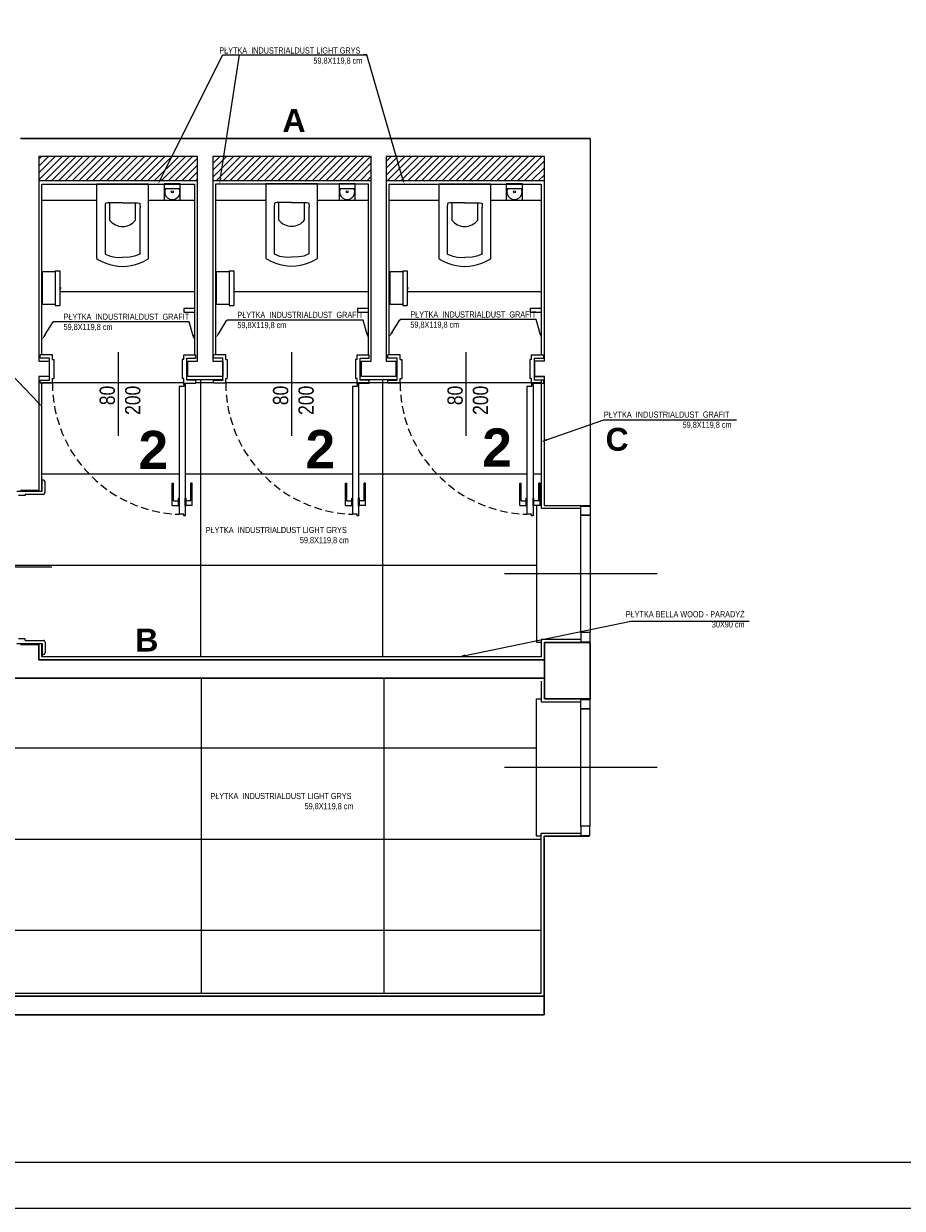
# Model space of a CAD drawing. Header units: millimetres. Extents: x -9038497 to 54128, y -10570064 to 59476.
# Tile 127 of 135: x 50388 to 50964, y 21450 to 22226. Entities that reach past the tile are written whole.
import ezdxf
from ezdxf import colors
from ezdxf.entities.mleader import LeaderData, LeaderLine
from ezdxf.math import Vec2, Vec3

# ---------------------------------------------------------------- set-up
doc = ezdxf.new("R2010")
doc.units = ezdxf.units.MM
doc.header["$LTSCALE"] = 0.8
doc.linetypes.add('Dash', pattern=[0.435, 0.3175, -0.1175])
doc.linetypes.add('DASHED2', pattern=[9.525, 6.35, -3.175])
for name, color, linetype, lineweight in [('0 proj_drzwi', 4, 'Continuous', 0), ('0 proj_okna', 4, 'Continuous', 0), ('0 proj_schody', 2, 'Continuous', 18), ('0 proj_widok widok widok', 7, 'Continuous', 0), ('0 proj_wyposażenie sanitarne', 40, 'Continuous', 18), ('SCIANY', 1, 'Continuous', 30), ('sciany - mur', 1, 'Continuous', 30), ('tynk', 252, 'Continuous', 5)]:
    doc.layers.add(name, color=color, linetype=linetype, lineweight=lineweight)
doc.layers.add('STOLARKA', color=4, linetype='Continuous')
doc.layers.add('strop podw.', color=3, linetype='Continuous')
doc.styles.get("Standard").update_dxf_attribs({"font": 'g12f13.shx', "width": 0.8, "height": 10})
doc.styles.add('WYMIAR-20', font='ARIALN.TTF', dxfattribs={"height": 4})
doc.styles.add('WYMIAR-50', font='ARIALN.TTF', dxfattribs={"height": 10})

# ---------------------------------------------------------------- blocks, each defined once
blk = doc.blocks.new('klamm')
at = {"layer": '0 proj_okna', "lineweight": 0}
for p, q in [((-4009.82, 29787.38), (-4005.72, 29787.38)), ((-4009.82, 29787.38), (-4009.82, 29772.78)), ((-4005.72, 29787.61), (-4005.22, 29787.61)), ((-4005.72, 29787.61), (-4005.72, 29782.61)), ((-4005.22, 29787.61), (-4005.22, 29782.61)), ((-4008.97, 29784.26), (-4008.97, 29772.78)), ((-4008.97, 29784.26), (-4005.72, 29784.26)), ((-4005.72, 29782.61), (-4005.22, 29782.61)), ((-4009.82, 29772.78), (-4008.97, 29772.78))]:
    blk.add_line(p, q, dxfattribs=at)
blk = doc.blocks.new('poj na papier toal. bok')
at = {"layer": '0 proj_wyposażenie sanitarne', "lineweight": 0}
for p, q in [((-2521.1, 1876.23), (-2521.1, 1854.74)), ((-2512.6, 1876.23), (-2521.1, 1876.23)), ((-2512.6, 1876.83), (-2509.6, 1876.83)), ((-2512.6, 1876.83), (-2512.6, 1854.23)), ((-2509.6, 1876.83), (-2509.6, 1854.23)), ((-2512.6, 1854.74), (-2521.1, 1854.74)), ((-2512.6, 1854.23), (-2509.6, 1854.23))]:
    blk.add_line(p, q, dxfattribs=at)
blk.add_lwpolyline([(-2509.05, 1865.81), (-2509.6, 1865.81), (-2509.6, 1865.25), (-2509.05, 1865.25)], close=True, dxfattribs=at)
blk = doc.blocks.new('szczotka wc rz')
at = {"layer": '0 proj_wyposażenie sanitarne', "lineweight": 0}
blk.add_line((-2549.15, 1881.62), (-2538.65, 1881.62), dxfattribs=at)
blk.add_lwpolyline([(-2549.15, 1878.41), (-2538.65, 1878.41), (-2538.65, 1888.91), (-2549.15, 1888.91)], close=True, dxfattribs=at)
blk.add_circle((-2543.99, 1883.55), 0.71, dxfattribs=at)
blk.add_arc((-2543.99, 1883.55), 5, 337.2512, 202.7488, dxfattribs=at)
blk = doc.blocks.new('roca gap wc rzut')
at = {"layer": '0 proj_wyposażenie sanitarne'}
for p, q in [((-830.27, 29352.38), (-864.27, 29352.38)), ((-858.58, 29339.65), (-858.77, 29336.95)), ((-858.13, 29339.94), (-858.58, 29339.65)), ((-856.96, 29340.08), (-858.13, 29339.94)), ((-847.27, 29340.08), (-856.96, 29340.08)), ((-847.27, 29340.08), (-837.58, 29340.08)), ((-837.58, 29340.08), (-836.4, 29339.94)), ((-836.4, 29339.94), (-835.95, 29339.65)), ((-835.95, 29339.65), (-835.77, 29336.95)), ((-858.77, 29306.54), (-858.65, 29306.44)), ((-858.65, 29306.44), (-855.16, 29305)), ((-835.89, 29306.44), (-839.38, 29305)), ((-835.77, 29306.54), (-835.89, 29306.44)), ((-855.16, 29305), (-852.04, 29304.45)), ((-852.04, 29304.45), (-847.27, 29304.14)), ((-842.5, 29304.45), (-847.27, 29304.14)), ((-839.38, 29305), (-842.5, 29304.45))]:
    blk.add_line(p, q, dxfattribs=at)
for points in [[(-864.27, 29352.38), (-864.27, 29303.49)], [(-830.27, 29303.49), (-830.27, 29352.38)], [(-858.77, 29336.95), (-858.77, 29306.54)], [(-855.77, 29340.08), (-855.77, 29328.69)], [(-838.77, 29328.69), (-838.77, 29340.08)], [(-835.77, 29306.54), (-835.77, 29336.95)], [(-864.27, 29303.49), (-863.71, 29303.13), (-863.38, 29302.94), (-860.95, 29301.6), (-858.35, 29300.48), (-855.63, 29299.58), (-852.88, 29298.95), (-850.08, 29298.56), (-847.27, 29298.43), (-844.45, 29298.56), (-841.65, 29298.95), (-838.9, 29299.58), (-836.19, 29300.48), (-833.59, 29301.6), (-831.15, 29302.94), (-830.83, 29303.13), (-830.27, 29303.49)]]:
    blk.add_lwpolyline(points, dxfattribs=at)
blk.add_arc((-847.27, 29335.2), 10.7, 217.41908, 322.58092, dxfattribs=at)

msp = doc.modelspace()

# ---------------------------------------------------------------- hatches: boundary and pattern name
at = {"layer": '0 proj_widok widok widok', "lineweight": 0, "true_color": 0x636466, "transparency": 33554687}
h = msp.add_hatch(dxfattribs=at)
h.set_pattern_fill('ANSI31', color=251)
h.set_pattern_definition([(45, (-97857.8813, 24278.2657), (-2.24506403, 2.24506403), [])])
h.paths.add_polyline_path([(50502.08, 22139.14), (50398.08, 22139.14), (50398.08, 22123.18), (50502.08, 22123.18)])
h.paths.add_polyline_path([(50615.87, 22139.14), (50512.08, 22139.14), (50512.08, 22123.3), (50615.87, 22123.3)])
h.paths.add_polyline_path([(50729.24, 22139.14), (50625.66, 22139.14), (50625.66, 22123.16), (50729.24, 22123.16)])

# ---------------------------------------------------------------- linework, layer by layer
at = {"lineweight": 0, "ltscale": 40}
msp.add_line((50729.24, 21820.6), (50759.24, 21820.6), dxfattribs=at)
at = {"layer": '0 proj_drzwi'}
for p, q in [((50398.89, 22007.13), (50398.89, 22009.13)), ((50500.94, 22007.13), (50500.94, 22009.13)), ((50512.48, 22007.13), (50512.48, 22009.13)), ((50614.53, 22007.13), (50614.53, 22009.13)), ((50626.77, 22007.13), (50626.77, 22009.13)), ((50728.81, 22007.13), (50728.81, 22009.13)), ((50406.94, 22006.13), (50407.89, 22006.13)), ((50407.89, 22006.13), (50407.89, 21993.68)), ((50491.94, 22006.13), (50491.94, 21993.68)), ((50492.94, 22006.13), (50491.94, 22006.13)), ((50520.53, 22006.13), (50521.48, 22006.13)), ((50521.48, 22006.13), (50521.48, 21993.68)), ((50605.53, 22006.13), (50605.53, 21993.68)), ((50606.53, 22006.13), (50605.53, 22006.13)), ((50634.81, 22006.13), (50635.77, 22006.13)), ((50635.77, 22006.13), (50635.77, 21993.68)), ((50719.81, 22006.13), (50719.81, 21993.68)), ((50720.81, 22006.13), (50719.81, 22006.13)), ((50398.89, 21990.68), (50398.89, 21992.68)), ((50406.89, 21990.68), (50406.89, 21993.68)), ((50406.89, 21993.68), (50407.89, 21993.68)), ((50492.94, 21993.68), (50491.94, 21993.68)), ((50492.94, 21990.68), (50492.94, 21993.68)), ((50500.94, 21990.68), (50500.94, 21992.68)), ((50512.48, 21990.68), (50512.48, 21992.68)), ((50520.48, 21990.68), (50520.48, 21993.68)), ((50520.48, 21993.68), (50521.48, 21993.68)), ((50606.53, 21993.68), (50605.53, 21993.68)), ((50606.53, 21990.68), (50606.53, 21993.68)), ((50614.53, 21990.68), (50614.53, 21992.68)), ((50626.77, 21990.68), (50626.77, 21992.68)), ((50634.77, 21990.68), (50634.77, 21993.68)), ((50634.77, 21993.68), (50635.77, 21993.68)), ((50720.81, 21993.68), (50719.81, 21993.68)), ((50720.81, 21990.68), (50720.81, 21993.68)), ((50728.81, 21990.68), (50728.81, 21992.68)), ((50389.1, 21916.94), (50384.6, 21916.94)), ((50389.1, 21917.94), (50389.1, 21916.94)), ((50492.94, 21904.73), (50489.94, 21904.73)), ((50492.95, 21904.73), (50489.95, 21904.73)), ((50492.95, 21903.73), (50492.95, 21904.73)), ((50493.95, 21903.73), (50492.95, 21903.73)), ((50606.53, 21904.73), (50603.53, 21904.73)), ((50606.54, 21904.73), (50603.54, 21904.73)), ((50606.54, 21903.73), (50606.54, 21904.73)), ((50607.54, 21903.73), (50606.54, 21903.73)), ((50720.81, 21904.73), (50717.81, 21904.73)), ((50720.82, 21904.73), (50717.82, 21904.73)), ((50720.82, 21903.73), (50720.82, 21904.73)), ((50721.82, 21903.73), (50720.82, 21903.73)), ((50389.1, 21822.94), (50384.6, 21822.94)), ((50389.1, 21821.94), (50389.1, 21822.94))]:
    msp.add_line(p, q, dxfattribs=at)
at = {"layer": '0 proj_drzwi', "lineweight": 0}
for p, q in [((50449.94, 22010.86), (50449.94, 21956.08)), ((50563.53, 22010.86), (50563.53, 21956.08)), ((50677.81, 22010.86), (50677.81, 21956.08)), ((50406.54, 21869.94), (50346.72, 21869.94))]:
    msp.add_line(p, q, dxfattribs=at)
at = {"layer": '0 proj_drzwi', "linetype": 'DASHED2', "lineweight": 0}
for centre in [(50492.98, 21990.76), (50606.57, 21990.76), (50720.85, 21990.76)]:
    msp.add_arc(centre, 86.09, 180.05677, 267.97728, dxfattribs=at)
at = {"layer": '0 proj_okna', "lineweight": 0}
for p, q in [((50406.94, 22009.13), (50398.89, 22009.13)), ((50404.89, 22007.13), (50398.89, 22007.13)), ((50404.89, 21992.68), (50404.89, 22007.13)), ((50406.94, 22006.13), (50406.94, 22009.13)), ((50492.94, 22006.13), (50492.94, 22009.13)), ((50492.94, 22009.13), (50500.94, 22009.13)), ((50494.89, 21992.68), (50494.89, 22007.13)), ((50494.89, 22007.13), (50500.94, 22007.13)), ((50520.53, 22009.13), (50512.48, 22009.13)), ((50518.48, 22007.13), (50512.48, 22007.13)), ((50518.48, 21992.68), (50518.48, 22007.13)), ((50520.53, 22006.13), (50520.53, 22009.13)), ((50606.53, 22006.13), (50606.53, 22009.13)), ((50606.53, 22009.13), (50614.53, 22009.13)), ((50608.48, 21992.68), (50608.48, 22007.13)), ((50608.48, 22007.13), (50614.53, 22007.13)), ((50634.81, 22009.13), (50626.77, 22009.13)), ((50632.77, 22007.13), (50626.77, 22007.13)), ((50632.77, 21992.68), (50632.77, 22007.13)), ((50634.81, 22006.13), (50634.81, 22009.13)), ((50720.81, 22006.13), (50720.82, 22009.13)), ((50720.82, 22009.13), (50728.81, 22009.13)), ((50722.77, 21992.68), (50722.77, 22007.13)), ((50722.77, 22007.13), (50728.81, 22007.13)), ((50398.89, 21992.68), (50404.89, 21992.68)), ((50500.94, 21992.68), (50494.89, 21992.68)), ((50512.48, 21992.68), (50518.48, 21992.68)), ((50614.53, 21992.68), (50608.48, 21992.68)), ((50626.77, 21992.68), (50632.77, 21992.68)), ((50728.81, 21992.68), (50722.77, 21992.68)), ((50406.89, 21990.68), (50398.89, 21990.68)), ((50489.95, 21988.55), (50489.95, 21904.73)), ((50492.95, 21988.55), (50489.95, 21988.55)), ((50492.94, 21990.68), (50500.94, 21990.68)), ((50493.95, 21989.55), (50492.95, 21989.55)), ((50492.95, 21989.55), (50492.95, 21988.55)), ((50493.95, 21989.55), (50493.95, 21903.73)), ((50520.48, 21990.68), (50512.48, 21990.68)), ((50603.54, 21988.55), (50603.54, 21904.73)), ((50606.54, 21988.55), (50603.54, 21988.55)), ((50606.53, 21990.68), (50614.53, 21990.68)), ((50607.54, 21989.55), (50606.54, 21989.55)), ((50606.54, 21989.55), (50606.54, 21988.55)), ((50607.54, 21989.55), (50607.54, 21903.73)), ((50634.77, 21990.68), (50626.77, 21990.68)), ((50717.82, 21988.55), (50717.82, 21904.73)), ((50720.82, 21988.55), (50717.82, 21988.55)), ((50720.81, 21990.68), (50728.81, 21990.68)), ((50721.82, 21989.55), (50720.82, 21989.55)), ((50720.82, 21989.55), (50720.82, 21988.55)), ((50721.82, 21989.55), (50721.82, 21903.73)), ((50401.09, 21926.95), (50400.09, 21926.95)), ((50400.09, 21919.94), (50400.09, 21926.95)), ((50402.08, 21918.95), (50402.08, 21925.96)), ((50383.6, 21919.94), (50400.09, 21919.94)), ((50389.1, 21917.94), (50401.1, 21917.94)), ((50389.1, 21821.94), (50401.1, 21821.94)), ((50402.08, 21820.96), (50402.08, 21813.79)), ((50383.6, 21819.94), (50400.09, 21819.94)), ((50400.09, 21819.94), (50400.09, 21812.79)), ((50401.09, 21812.79), (50400.09, 21812.79))]:
    msp.add_line(p, q, dxfattribs=at)
for centre in [(50493.45, 21990.1), (50607.04, 21990.1), (50721.32, 21990.1)]:
    msp.add_circle(centre, 0.5, dxfattribs=at)
for centre, start, end in [((50401.09, 21925.96), 0, 90), ((50401.09, 21918.95), 270, 0), ((50401.09, 21820.94), 0, 90.01804), ((50401.09, 21813.79), 270, 0)]:
    msp.add_arc(centre, 0.996, start, end, dxfattribs=at)
at = {"layer": '0 proj_schody', "lineweight": 0}
for p, q in [((50500.07, 22039.61), (50492.95, 22039.61)), ((50492.95, 22039.61), (50492.95, 22037.17)), ((50614.02, 22039.61), (50606.9, 22039.61)), ((50606.9, 22039.61), (50606.9, 22037.17)), ((50727.1, 22039.61), (50719.98, 22039.61)), ((50719.98, 22039.61), (50719.98, 22037.17)), ((50492.95, 22037.17), (50500.23, 22037.17)), ((50606.9, 22037.17), (50614.18, 22037.17)), ((50719.98, 22037.17), (50727.26, 22037.17))]:
    msp.add_line(p, q, dxfattribs=at)
at = {"layer": '0 proj_widok widok widok', "lineweight": 0}
for p, q in [((50435.88, 22110.35), (50400.08, 22110.35)), ((50500.08, 22110.35), (50469.88, 22110.35)), ((50546.65, 22110.35), (50514.08, 22110.35)), ((50613.87, 22110.35), (50580.65, 22110.35)), ((50660.09, 22110.35), (50627.66, 22110.35)), ((50727.24, 22110.35), (50694.09, 22110.35)), ((50500.08, 22050.55), (50411.78, 22050.55)), ((50613.87, 22050.55), (50525.73, 22050.55)), ((50727.24, 22050.55), (50639.45, 22050.55)), ((50504.03, 21993.03), (50504.03, 21811.35)), ((50623.25, 21993), (50623.25, 21811.35)), ((50492.94, 21990.75), (50400.08, 21990.75)), ((50727.24, 21990.75), (50520.48, 21990.75)), ((50489.95, 21930.95), (50400.08, 21930.95)), ((50603.54, 21930.95), (50493.95, 21930.95)), ((50717.82, 21930.95), (50607.54, 21930.95)), ((50727.24, 21930.95), (50721.82, 21930.95)), ((50724.24, 21871.15), (50158.07, 21871.15)), ((50400.21, 21812.79), (50400.21, 21811.35)), ((50504.37, 21797.35), (50504.37, 21590.74)), ((50624.17, 21797.35), (50624.17, 21590.74)), ((50243.36, 21751.59), (50724.09, 21751.59)), ((50180.09, 21691.79), (50726.62, 21691.79)), ((50180.09, 21631.99), (50726.62, 21631.99))]:
    msp.add_line(p, q, dxfattribs=at)
for points in [[(49794.48, 21449.75), (51894.48, 21449.75), (51894.48, 22923.75), (49794.48, 22923.75)], [(49794.48, 21449.75), (51894.48, 21449.75), (51894.48, 22923.75), (49794.48, 22923.75)], [(49954.48, 22893.75), (51864.48, 22893.75), (51864.48, 21479.75), (49954.48, 21479.75)]]:
    msp.add_lwpolyline(points, close=True, dxfattribs=at)
at = {"layer": 'SCIANY', "ltscale": 40}
for p, q in [((50759.24, 22151.11), (50386.08, 22151.11)), ((50759.24, 21820.6), (50729.24, 21820.6)), ((50729.24, 21820.6), (50729.24, 21783.67)), ((50759.24, 21783.67), (50759.24, 21820.6)), ((50398.08, 21819.35), (50386.08, 21819.35)), ((50398.08, 21809.35), (50398.08, 21819.35)), ((50729.24, 21809.35), (50398.08, 21809.35)), ((50339.24, 21797.35), (50729.24, 21797.35)), ((50729.24, 21783.67), (50759.24, 21783.67)), ((50729.09, 21693.7), (50729.09, 21576.48)), ((50758.62, 21693.7), (50729.09, 21693.7)), ((50729.09, 21588.74), (50178.09, 21588.74)), ((50159.09, 21576.48), (50729.09, 21576.48))]:
    msp.add_line(p, q, dxfattribs=at)
at = {"layer": 'sciany - mur', "lineweight": 0, "ltscale": 40}
for p, q in [((50759.24, 22151.11), (50759.24, 21910.48)), ((50502.08, 22139.14), (50398.08, 22139.14)), ((50398.08, 22139.14), (50398.08, 22005)), ((50502.08, 22005), (50502.08, 22139.14)), ((50615.87, 22139.14), (50512.08, 22139.14)), ((50512.08, 22139.14), (50512.08, 22005)), ((50615.87, 22005), (50615.87, 22139.14)), ((50729.24, 22139.14), (50625.66, 22139.14)), ((50625.66, 22139.14), (50625.66, 22005)), ((50729.24, 22005), (50729.24, 22139.14)), ((50502.08, 22123.18), (50398.08, 22123.18)), ((50615.87, 22123.3), (50512.08, 22123.3)), ((50729.24, 22123.16), (50625.66, 22123.16)), ((50398.08, 22005), (50404.68, 22005)), ((50404.68, 22005), (50404.68, 21995)), ((50495.68, 21995), (50495.68, 22005)), ((50495.68, 22005), (50502.08, 22005)), ((50512.08, 22005), (50518.48, 22005)), ((50518.48, 22005), (50518.48, 21995)), ((50609.48, 21995), (50609.48, 22005)), ((50609.48, 22005), (50615.87, 22005)), ((50625.66, 22005), (50631.84, 22005)), ((50631.84, 22005), (50631.84, 21995)), ((50722.84, 21995), (50722.84, 22005)), ((50729.24, 22005), (50722.84, 22005)), ((50722.84, 22005), (50722.84, 21995)), ((50404.68, 21995), (50398.08, 21995)), ((50398.08, 21995), (50398.08, 21920.35)), ((50518.48, 21995), (50495.68, 21995)), ((50631.84, 21995), (50609.48, 21995)), ((50729.24, 21995), (50722.84, 21995)), ((50722.84, 21995), (50729.24, 21995)), ((50729.24, 21910.6), (50729.24, 21995)), ((50729.24, 21995), (50729.24, 21995)), ((50729.24, 21995), (50729.24, 21995)), ((50398.08, 21920.35), (50386.08, 21920.35)), ((50729.21, 21910.48), (50759.2, 21910.48))]:
    msp.add_line(p, q, dxfattribs=at)
at = {"layer": 'STOLARKA', "color": 5, "lineweight": 0}
for p, q in [((50803.24, 21865.6), (50703.24, 21865.6)), ((50803.09, 21738.67), (50703.09, 21738.67))]:
    msp.add_line(p, q, dxfattribs=at)
for points in [[(50727.24, 21820.6), (50724.24, 21820.6), (50724.24, 21910.6), (50727.24, 21910.6)], [(50727.09, 21693.67), (50724.09, 21693.67), (50724.09, 21783.67), (50727.09, 21783.67)]]:
    msp.add_lwpolyline(points, dxfattribs=at)
for points in [[(50759.24, 21910.1), (50759.24, 21904.1), (50753.24, 21904.1), (50753.24, 21910.1)], [(50759.24, 21904.1), (50759.24, 21827.1), (50753.24, 21827.1), (50753.24, 21904.1)], [(50759.24, 21821.1), (50759.24, 21827.1), (50753.24, 21827.1), (50753.24, 21821.1)], [(50759.09, 21783.17), (50759.09, 21777.17), (50753.09, 21777.17), (50753.09, 21783.17)], [(50759.09, 21777.17), (50759.09, 21700.17), (50753.09, 21700.17), (50753.09, 21777.17)], [(50759.09, 21694.17), (50759.09, 21700.17), (50753.09, 21700.17), (50753.09, 21694.17)]]:
    msp.add_lwpolyline(points, close=True, dxfattribs=at)
at = {"layer": 'strop podw.', "linetype": 'Dash', "lineweight": 0}
for p, q in [((50429.24, 22139.13), (50429.24, 22139.14)), ((50489.24, 22139.13), (50489.24, 22139.14)), ((50549.24, 22139.13), (50549.24, 22139.14)), ((50609.24, 22139.13), (50609.24, 22139.14)), ((50669.24, 22139.13), (50669.24, 22139.14))]:
    msp.add_line(p, q, dxfattribs=at)
at = {"layer": 'tynk', "lineweight": 0, "ltscale": 40}
for p, q in [((50400.08, 22009.13), (50400.08, 22121.18)), ((50400.08, 22121.18), (50500.08, 22121.18)), ((50500.08, 22121.18), (50500.08, 22009.13)), ((50514.08, 22009.13), (50514.08, 22121.3)), ((50514.08, 22121.3), (50613.87, 22121.3)), ((50613.87, 22121.3), (50613.87, 22009.13)), ((50627.66, 22009.13), (50627.66, 22121.16)), ((50627.66, 22121.16), (50727.24, 22121.16)), ((50727.24, 22121.16), (50727.24, 22009.13)), ((50400.28, 22050.55), (50400.08, 22050.55)), ((50514.23, 22050.55), (50514.08, 22050.55)), ((50627.95, 22050.55), (50627.66, 22050.55)), ((50494.65, 21993), (50518.99, 21993)), ((50608.46, 21993), (50632.8, 21993)), ((50727.24, 21993), (50727.24, 21908.6)), ((50400.08, 21920.37), (50400.08, 21990.75)), ((50512.48, 21990.75), (50500.94, 21990.75)), ((50727.24, 21908.6), (50753.24, 21908.6)), ((50753.24, 21822.6), (50727.24, 21822.6)), ((50727.24, 21822.6), (50727.24, 21811.35)), ((50400.08, 21811.35), (50400.08, 21819.48)), ((50727.24, 21811.35), (50400.08, 21811.35)), ((50727.09, 21795.35), (50727.09, 21781.67)), ((50727.09, 21781.67), (50753.11, 21781.67)), ((50727.09, 21590.74), (50727.09, 21695.7)), ((50727.09, 21695.7), (50752.62, 21695.7)), ((50180.09, 21590.74), (50727.09, 21590.74))]:
    msp.add_line(p, q, dxfattribs=at)

# ---------------------------------------------------------------- block references
at = {"layer": '0 proj_okna', "lineweight": 0, "xscale": -1, "rotation": 180}
for p in [(54495.17, 51697.86), (54608.76, 51697.86), (54723.05, 51697.86)]:
    msp.add_blockref('klamm', p, dxfattribs=at)
at = {"layer": '0 proj_okna', "lineweight": 0, "rotation": 180}
for p in [(46488.73, 51697.86), (46602.31, 51697.86), (46716.6, 51697.86)]:
    msp.add_blockref('klamm', p, dxfattribs=at)
at = {"layer": '0 proj_widok widok widok', "lineweight": 0}
for name, p in [('roca gap wc rzut', (51300.15, -7231.22)), ('roca gap wc rzut', (51410.92, -7231.02)), ('roca gap wc rzut', (51524.36, -7231.22)), ('poj na papier toal. bok', (52921.38, 20187.41)), ('poj na papier toal. bok', (53035.33, 20187.41)), ('poj na papier toal. bok', (53149.05, 20187.41))]:
    msp.add_blockref(name, p, dxfattribs=at)
at = {"layer": '0 proj_widok widok widok', "lineweight": 0, "rotation": 180}
for p in [(47941.48, 23999.61), (48056.05, 23999.61), (48165.68, 23999.61)]:
    msp.add_blockref('szczotka wc rz', p, dxfattribs=at)

# ---------------------------------------------------------------- texts
at = {"layer": '0 proj_okna', "lineweight": 0, "char_height": 10, "attachment_point": 3, "rotation": 90, "style": 'WYMIAR-50'}
for insert in [(50437.84, 21988.95), (50551.43, 21988.95), (50665.72, 21988.95)]:
    msp.add_mtext_dynamic_manual_height_columns('80\\P200', width=16.4163, gutter_width=50, heights=[0], dxfattribs=dict(at, insert=insert))
at = {"layer": '0 proj_widok widok widok', "lineweight": 0}
for s, width, gutter_width, insert, char_height, attachment_point, style in [('PŁYTKA  INDUSTRIALDUST LIGHT GRYS  59,8X119,8 cm  ', 95.0902, 20, (50610, 22210.73), 4, 3, 'WYMIAR-20'), ('{\\fArial Unicode MS|b1|i0|c238|p34;A}', 21.4671, 50, (50557.65, 22170.34), 15, 1, 'WYMIAR-50'), ('PŁYTKA  INDUSTRIALDUST  GRAFIT  59,8X119,8 cm  ', 88.0267, 20, (50528.11, 22037.4), 4, 1, 'WYMIAR-20'), ('PŁYTKA  INDUSTRIALDUST  GRAFIT  59,8X119,8 cm  ', 88.0267, 20, (50641.45, 22037.66), 4, 1, 'WYMIAR-20'), ('PŁYTKA  INDUSTRIALDUST  GRAFIT  59,8X119,8 cm  ', 88.0267, 20, (50414.18, 22036.17), 4, 1, 'WYMIAR-20'), ('PŁYTKA  INDUSTRIALDUST  GRAFIT  59,8X119,8 cm  ', 88.0267, 20, (50851.91, 21972.05), 4, 3, 'WYMIAR-20'), ('{\\fArial Unicode MS|b1|i0|c238|p34;2}', 52.3465, 50, (50572.76, 21959.91), 25, 1, 'WYMIAR-50'), ('{\\fArial Unicode MS|b1|i0|c238|p34;2}', 52.3465, 50, (50688.55, 21960.97), 25, 1, 'WYMIAR-50'), ('{\\fArial Unicode MS|b1|i0|c238|p34;C}', 21.4671, 50, (50769.35, 21961.35), 15, 1, 'WYMIAR-50'), ('{\\fArial Unicode MS|b1|i0|c238|p34;2}', 52.3465, 50, (50463.31, 21959.38), 25, 1, 'WYMIAR-50'), ('PŁYTKA  INDUSTRIALDUST LIGHT GRYS  59,8X119,8 cm  ', 95.0902, 20, (50601.12, 21896.4), 4, 3, 'WYMIAR-20'), ('PŁYTKA BELLA WOOD - PARADYŻ 30X90 cm  ', 78.8002, 20, (50860.46, 21841.19), 4, 3, 'WYMIAR-20'), ('{\\fArial Unicode MS|b1|i0|c238|p34;B}', 21.4671, 50, (50461.2, 21829.72), 15, 1, 'WYMIAR-50'), ('PŁYTKA  INDUSTRIALDUST LIGHT GRYS  59,8X119,8 cm  ', 95.0902, 20, (50604.2, 21722.02), 4, 3, 'WYMIAR-20')]:
    msp.add_mtext_dynamic_manual_height_columns(s, width=width, gutter_width=gutter_width, heights=[0], dxfattribs=dict(at, insert=insert, char_height=char_height, attachment_point=attachment_point, style=style))

# ---------------------------------------------------------------- leaders
ml = msp.add_multileader_mtext('Standard', dxfattribs=at)
ml.set_content('', color=256)
ml.set_leader_properties()
ml.build(insert=Vec2(0, 0))
ml.multileader.update_dxf_attribs({"text_right_attachment_type": 6, "dogleg_length": 0.36})
ctx = ml.context
ctx.base_point, ctx.plane_origin = Vec3(50608.66, 22207.81), Vec3(50637.49, 22121.08)
ctx.right_attachment, ctx.text_align_type = 6, 2
notes = []
notes.append((ctx, [(0, (1, 1, 0), (50613.02, 22205.81), (-1, 0), 0.36, [(0, [(50637.49, 22121.08)], 0, [])])]))
ctx.mtext.insert, ctx.mtext.alignment, ctx.mtext.flow_direction = Vec3(50610.66, 22209.81), 3, 5
ml = msp.add_multileader_mtext('Standard', dxfattribs=at)
ml.set_content('', color=256)
ml.set_leader_properties()
ml.build(insert=Vec2(0, 0))
ml.multileader.update_dxf_attribs({"text_right_attachment_type": 6, "dogleg_length": 0.36})
ctx = ml.context
ctx.base_point, ctx.plane_origin = Vec3(50613.02, 22205.81), Vec3(50515.94, 22234.59)
ctx.right_attachment = 6
notes.append((ctx, [(0, (1, 1, 0), (50518.6, 22205.81), (1, 0), 94.42, [(0, [(50476.18, 22121.11)], 0, [])])]))
ctx.mtext.insert, ctx.mtext.flow_direction = Vec3(50615.02, 22207.81), 5
ml = msp.add_multileader_mtext('Standard', dxfattribs=at)
ml.set_content('', color=256)
ml.set_leader_properties()
ml.build(insert=Vec2(0, 0))
ml.multileader.update_dxf_attribs({"text_right_attachment_type": 6, "dogleg_length": 0.36})
ctx = ml.context
ctx.base_point, ctx.plane_origin = Vec3(50529.9, 22205.81), Vec3(50531.55, 22121.17)
ctx.right_attachment = 6
notes.append((ctx, [(1, (1, 1, 0), (50529.54, 22205.81), (1, 0), 0.36, [(0, [(50516.48, 22121.29)], 0, [])])]))
ctx.mtext.insert, ctx.mtext.flow_direction = Vec3(50531.9, 22207.81), 5
ml = msp.add_multileader_mtext('Standard', dxfattribs=at)
ml.set_content('', color=256)
ml.set_leader_properties()
ml.build(insert=Vec2(0, 0))
ml.multileader.update_dxf_attribs({"text_right_attachment_type": 6, "dogleg_length": 0.36})
ctx = ml.context
ctx.base_point, ctx.plane_origin = Vec3(50407.69, 22030.73), Vec3(50400.07, 22019.09)
ctx.right_attachment = 6
notes.append((ctx, [(0, (1, 1, 0), (50407.33, 22030.73), (1, 0), 0.36, [(0, [(50400.07, 22019.09)], 0, [])])]))
ctx.mtext.insert, ctx.mtext.flow_direction = Vec3(50409.69, 22032.73), 5
ml = msp.add_multileader_mtext('Standard', dxfattribs=at)
ml.set_content('', color=256)
ml.set_leader_properties()
ml.build(insert=Vec2(0, 0))
ml.multileader.update_dxf_attribs({"text_right_attachment_type": 6, "dogleg_length": 0.36})
ctx = ml.context
ctx.base_point, ctx.plane_origin = Vec3(50405.48, 22032.81), Vec3(50506.84, 22060.03)
ctx.right_attachment, ctx.text_align_type = 6, 2
notes.append((ctx, [(0, (1, 1, 0), (50496.55, 22030.81), (-1, 0), 87.07, [(0, [(50500.07, 22018.44)], 0, [])])]))
ctx.mtext.insert, ctx.mtext.alignment, ctx.mtext.flow_direction = Vec3(50407.48, 22034.81), 3, 5
ml = msp.add_multileader_mtext('Standard', dxfattribs=at)
ml.set_content('', color=256)
ml.set_leader_properties()
ml.build(insert=Vec2(0, 0))
ml.multileader.update_dxf_attribs({"text_right_attachment_type": 6, "dogleg_length": 0.36})
ctx = ml.context
ctx.base_point, ctx.plane_origin = Vec3(50521.61, 22031.96), Vec3(50513.99, 22020.31)
ctx.right_attachment = 6
notes.append((ctx, [(0, (1, 1, 0), (50521.25, 22031.96), (1, 0), 0.36, [(0, [(50513.99, 22020.31)], 0, [])])]))
ctx.mtext.insert, ctx.mtext.flow_direction = Vec3(50523.61, 22033.96), 5
ml = msp.add_multileader_mtext('Standard', dxfattribs=at)
ml.set_content('', color=256)
ml.set_leader_properties()
ml.build(insert=Vec2(0, 0))
ml.multileader.update_dxf_attribs({"text_right_attachment_type": 6, "dogleg_length": 0.36})
ctx = ml.context
ctx.base_point, ctx.plane_origin = Vec3(50519.41, 22034.04), Vec3(50620.76, 22061.26)
ctx.right_attachment, ctx.text_align_type = 6, 2
notes.append((ctx, [(0, (1, 1, 0), (50610.48, 22032.04), (-1, 0), 87.07, [(0, [(50613.99, 22019.66)], 0, [])])]))
ctx.mtext.insert, ctx.mtext.alignment, ctx.mtext.flow_direction = Vec3(50521.41, 22036.04), 3, 5
ml = msp.add_multileader_mtext('Standard', dxfattribs=at)
ml.set_content('', color=256)
ml.set_leader_properties()
ml.build(insert=Vec2(0, 0))
ml.multileader.update_dxf_attribs({"text_right_attachment_type": 6, "dogleg_length": 0.36})
ctx = ml.context
ctx.base_point, ctx.plane_origin = Vec3(50634.96, 22032.22), Vec3(50627.33, 22020.57)
ctx.right_attachment = 6
notes.append((ctx, [(0, (1, 1, 0), (50634.6, 22032.22), (1, 0), 0.36, [(0, [(50627.33, 22020.57)], 0, [])])]))
ctx.mtext.insert, ctx.mtext.flow_direction = Vec3(50636.96, 22034.22), 5
ml = msp.add_multileader_mtext('Standard', dxfattribs=at)
ml.set_content('', color=256)
ml.set_leader_properties()
ml.build(insert=Vec2(0, 0))
ml.multileader.update_dxf_attribs({"text_right_attachment_type": 6, "dogleg_length": 0.36})
ctx = ml.context
ctx.base_point, ctx.plane_origin = Vec3(50632.75, 22034.3), Vec3(50734.11, 22061.52)
ctx.right_attachment, ctx.text_align_type = 6, 2
notes.append((ctx, [(0, (1, 1, 0), (50723.82, 22032.3), (-1, 0), 87.07, [(0, [(50727.33, 22019.92)], 0, [])])]))
ctx.mtext.insert, ctx.mtext.alignment, ctx.mtext.flow_direction = Vec3(50634.75, 22036.3), 3, 5
ml = msp.add_multileader_mtext('Standard', dxfattribs=at)
ml.set_content('', color=256)
ml.set_leader_properties()
ml.build(insert=Vec2(0, 0))
ml.multileader.update_dxf_attribs({"text_right_attachment_type": 6, "dogleg_length": 0.36})
ctx = ml.context
ctx.base_point, ctx.plane_origin = Vec3(50355.85, 22019.21), Vec3(50400.44, 21974.82)
ctx.right_attachment, ctx.text_align_type = 6, 2
notes.append((ctx, [(0, (1, 1, 0), (50360.21, 22017.21), (-1, 0), 0.36, [(0, [(50400.44, 21974.82)], 0, [])])]))
ctx.mtext.insert, ctx.mtext.alignment, ctx.mtext.flow_direction = Vec3(50357.85, 22021.21), 3, 5
ml = msp.add_multileader_mtext('Standard', dxfattribs=at)
ml.set_content('', color=256)
ml.set_leader_properties()
ml.build(insert=Vec2(0, 0))
ml.multileader.update_dxf_attribs({"text_right_attachment_type": 6, "dogleg_length": 0.36})
ctx = ml.context
ctx.base_point, ctx.plane_origin = Vec3(50855.2, 21966.69), Vec3(50757.84, 21995.91)
ctx.right_attachment = 6
notes.append((ctx, [(0, (1, 1, 0), (50768.13, 21966.69), (1, 0), 87.07, [(0, [(50726.88, 21952.11)], 0, [])])]))
ctx.mtext.insert, ctx.mtext.flow_direction = Vec3(50857.2, 21968.69), 5
ml = msp.add_multileader_mtext('Standard', dxfattribs=at)
ml.set_content('', color=256)
ml.set_leader_properties()
ml.build(insert=Vec2(0, 0))
ml.multileader.update_dxf_attribs({"text_right_attachment_type": 6, "dogleg_length": 0.36})
ctx = ml.context
ctx.base_point, ctx.plane_origin = Vec3(50863.37, 21834.71), Vec3(50769.76, 21852.88)
ctx.right_attachment = 6
notes.append((ctx, [(0, (1, 1, 0), (50785.84, 21834.71), (1, 0), 77.53, [(0, [(50673.36, 21811.32)], 0, [])])]))
ctx.mtext.insert, ctx.mtext.flow_direction = Vec3(50865.37, 21836.71), 5
for ctx, leaders in notes:
    for number, flags, end, landing, length, lines in leaders:
        leader = LeaderData()
        leader.index, (leader.has_last_leader_line, leader.has_dogleg_vector, leader.attachment_direction) = number, flags
        leader.last_leader_point, leader.dogleg_vector, leader.dogleg_length = Vec3(end), Vec3(landing), length
        for number, points, colour, breaks in lines:
            line = LeaderLine()
            line.index, line.vertices, line.color, line.breaks = number, Vec3.list(points), colors.encode_raw_color(colour), breaks
            leader.lines.append(line)
        ctx.leaders.append(leader)

doc.saveas('drawing.dxf')
